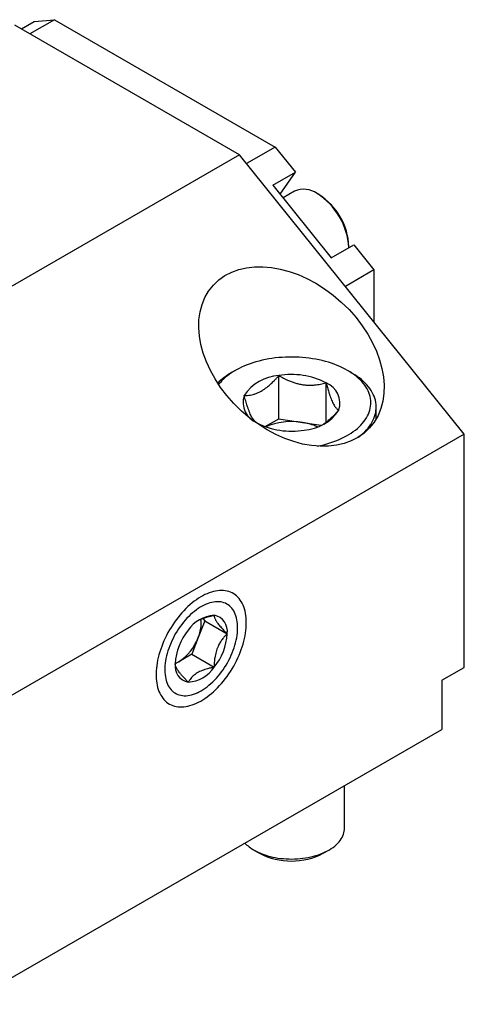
# Model space of a CAD drawing. Header units: inches. Extents: x 0.5 to 16.5, y 0.2 to 10.8.
# Tile 12 of 14: x 13.2 to 14.1, y 7.4 to 9.3. Entities that reach past the tile are written whole.
import ezdxf

# ---------------------------------------------------------------- set-up
doc = ezdxf.new("R2010")
doc.units = ezdxf.units.IN
doc.header["$MEASUREMENT"] = 0
doc.linetypes.add('SLD-Solid', pattern=[0])

msp = doc.modelspace()

# ---------------------------------------------------------------- linework, layer by layer
at = {"color": 7, "linetype": 'SLD-Solid', "lineweight": 25}
for p, q in [((13.243313, 9.255701), (13.26693, 9.269334)), ((13.304607, 9.272703), (13.259233, 9.24651)), ((13.26693, 9.269334), (13.304607, 9.272703)), ((13.304607, 9.272703), (13.715001, 9.035788)), ((13.648998, 9.021503), (13.231415, 9.262569)), ((13.715001, 9.035788), (13.662076, 9.005235)), ((13.715001, 9.035788), (13.752678, 8.988918)), ((13.648998, 9.021503), (12.429239, 8.317351)), ((14.066581, 8.502034), (13.648998, 9.021503)), ((13.71092, 8.964811), (13.752678, 8.988918)), ((13.724159, 8.948341), (13.752678, 8.988918)), ((13.71092, 8.964811), (13.81931, 8.829975)), ((13.751137, 8.953569), (13.72984, 8.941274)), ((13.796453, 8.947412), (13.792974, 8.949421)), ((13.81931, 8.829975), (13.861068, 8.854082)), ((13.852121, 8.848917), (13.852121, 8.850981)), ((13.861068, 8.854082), (13.898713, 8.807252)), ((13.898713, 8.807252), (13.845788, 8.776699)), ((13.898713, 8.807252), (13.898713, 8.710861)), ((13.640908, 8.620299), (13.633947, 8.616279)), ((13.721788, 8.530373), (13.721788, 8.610741)), ((13.856694, 8.616279), (13.849733, 8.620299)), ((13.809612, 8.523775), (13.809612, 8.597157)), ((13.902801, 8.530107), (13.902801, 8.552005)), ((13.696488, 8.515767), (13.721788, 8.530373)), ((13.721788, 8.530373), (13.7657, 8.523581)), ((13.7657, 8.523581), (13.800285, 8.518231)), ((14.066581, 8.502034), (12.846822, 7.797882)), ((14.066581, 8.068046), (14.066581, 8.502034)), ((13.584051, 8.154681), (13.571997, 8.123612)), ((13.580871, 8.159207), (13.584051, 8.154681)), ((13.584051, 8.154681), (13.62581, 8.130575)), ((13.645275, 8.141812), (13.645275, 8.151153)), ((13.571997, 8.123612), (13.559942, 8.092543)), ((13.535833, 8.078625), (13.529374, 8.074896)), ((13.559942, 8.092543), (13.535833, 8.078625)), ((13.559942, 8.092543), (13.601701, 8.068436)), ((14.024823, 8.04394), (14.066581, 8.068046)), ((14.024823, 8.04394), (14.024823, 7.95265)), ((13.569513, 8.019916), (13.577602, 8.024587)), ((13.13913, 7.44135), (14.024823, 7.95265)), ((13.843746, 7.768416), (13.843746, 7.848116)), ((13.675712, 7.728244), (13.686153, 7.722215)), ((13.804488, 7.722215), (13.814929, 7.728244))]:
    msp.add_line(p, q, dxfattribs=at)
at = {"color": 7, "linetype": 'SLD-Solid', "lineweight": 25, "flags": 128}
for points in [[(13.243126, 9.255808), (13.243379, 9.255851), (13.243648, 9.255894)], [(13.793535, 8.479486), (13.793654, 8.479509), (13.799611, 8.480784), (13.805467, 8.482206), (13.811212, 8.483772), (13.816835, 8.485479), (13.822326, 8.487324), (13.827674, 8.489304), (13.832869, 8.491415), (13.837902, 8.493653), (13.842764, 8.496014), (13.847446, 8.498493), (13.851938, 8.501086), (13.856233, 8.503789), (13.860323, 8.506596), (13.864199, 8.509501), (13.867856, 8.512501), (13.871285, 8.515588), (13.874482, 8.518758), (13.877439, 8.522004), (13.880151, 8.52532), (13.882614, 8.528701), (13.884823, 8.53214), (13.886773, 8.535631), (13.888461, 8.539166), (13.889884, 8.542741), (13.89104, 8.546347), (13.891926, 8.549979), (13.89254, 8.553629), (13.892881, 8.557292), (13.89295, 8.560959), (13.892745, 8.564625), (13.892267, 8.568282), (13.891517, 8.571924), (13.890496, 8.575544), (13.889206, 8.579135), (13.88765, 8.582691), (13.88583, 8.586205), (13.88375, 8.589671), (13.881414, 8.593081), (13.878826, 8.596431), (13.87599, 8.599713), (13.872913, 8.602921), (13.869599, 8.606051), (13.866055, 8.609095), (13.862288, 8.612048), (13.858304, 8.614905), (13.854111, 8.61766), (13.849716, 8.620309), (13.845128, 8.622846), (13.840355, 8.625266), (13.835407, 8.627566), (13.830291, 8.629741), (13.825018, 8.631787), (13.819597, 8.6337), (13.814039, 8.635476), (13.808354, 8.637113), (13.802552, 8.638607), (13.796644, 8.639956), (13.790641, 8.641157), (13.784554, 8.642207), (13.778394, 8.643106), (13.772173, 8.64385), (13.765903, 8.644439), (13.759594, 8.644872), (13.753259, 8.645148), (13.746909, 8.645267), (13.740556, 8.645227), (13.734212, 8.64503), (13.727889, 8.644675), (13.721598, 8.644164), (13.71535, 8.643497), (13.709159, 8.642675), (13.703034, 8.641701), (13.696987, 8.640575), (13.69103, 8.6393), (13.685174, 8.637878), (13.679429, 8.636312), (13.673806, 8.634605), (13.668315, 8.63276), (13.662967, 8.63078), (13.657772, 8.628669), (13.652739, 8.626432), (13.647877, 8.624071), (13.643195, 8.621591), (13.638703, 8.618998), (13.634408, 8.616295), (13.630318, 8.613489), (13.626442, 8.610583), (13.622785, 8.607584), (13.619356, 8.604496), (13.616159, 8.601327), (13.613202, 8.598081), (13.61049, 8.594764), (13.610029, 8.594162)], [(13.869116, 8.495814), (13.870672, 8.496975), (13.874529, 8.500033), (13.878162, 8.503181), (13.881566, 8.506413), (13.884733, 8.509724), (13.887659, 8.513109), (13.890339, 8.516561), (13.892767, 8.520074), (13.894941, 8.523642), (13.896855, 8.52726), (13.898507, 8.53092), (13.899894, 8.534617), (13.901013, 8.538344), (13.901862, 8.542095), (13.902441, 8.545863), (13.902748, 8.549641), (13.902782, 8.553424), (13.902543, 8.557204), (13.902032, 8.560975), (13.90125, 8.564731), (13.900199, 8.568464), (13.898878, 8.572169), (13.897293, 8.575839), (13.895444, 8.579468), (13.893335, 8.58305), (13.89097, 8.586577), (13.888352, 8.590045), (13.885487, 8.593447), (13.88238, 8.596777), (13.879035, 8.60003), (13.875459, 8.603199), (13.871657, 8.60628), (13.867637, 8.609267), (13.863405, 8.612155), (13.858968, 8.614938), (13.856694, 8.616279)], [(13.661456, 8.151153), (13.66136, 8.15574), (13.66107, 8.160206), (13.660589, 8.164539), (13.659917, 8.168731), (13.659056, 8.17277), (13.658007, 8.176649), (13.656773, 8.180357), (13.655358, 8.183887), (13.653763, 8.18723), (13.651993, 8.190379), (13.650052, 8.193326), (13.647944, 8.196065), (13.645675, 8.19859), (13.643249, 8.200893), (13.640672, 8.202972), (13.63795, 8.204819), (13.635089, 8.206432), (13.632095, 8.207806), (13.628977, 8.208939), (13.62574, 8.209827), (13.622392, 8.210469), (13.618942, 8.210864), (13.615396, 8.211009), (13.611763, 8.210906), (13.608052, 8.210553), (13.604271, 8.209953), (13.600428, 8.209106), (13.596533, 8.208015), (13.592594, 8.206681), (13.588621, 8.205109), (13.584622, 8.203301), (13.580608, 8.201261), (13.576586, 8.198995), (13.572566, 8.196508), (13.568559, 8.193805), (13.564571, 8.190892), (13.560614, 8.187777), (13.556696, 8.184466), (13.552826, 8.180967), (13.549013, 8.177288), (13.545266, 8.173438), (13.541593, 8.169425), (13.538003, 8.165259), (13.534503, 8.160949), (13.531103, 8.156505), (13.52781, 8.151938), (13.524632, 8.147257), (13.521575, 8.142474), (13.518647, 8.137599), (13.515854, 8.132644), (13.513204, 8.127621), (13.510702, 8.12254), (13.508353, 8.117414), (13.506164, 8.112254), (13.504139, 8.107072), (13.502283, 8.10188), (13.5006, 8.09669), (13.499095, 8.091514), (13.49777, 8.086364), (13.496628, 8.081252), (13.495673, 8.076189), (13.494906, 8.071187), (13.494329, 8.066257), (13.493944, 8.061412), (13.493751, 8.056661), (13.493751, 8.052017), (13.493944, 8.047489), (13.494329, 8.043088), (13.494906, 8.038825), (13.495673, 8.034708), (13.496628, 8.030748), (13.49777, 8.026953), (13.499095, 8.023333), (13.5006, 8.019896), (13.502283, 8.016649), (13.504139, 8.0136), (13.506164, 8.010756), (13.508353, 8.008123), (13.510702, 8.005709), (13.513204, 8.003517), (13.515854, 8.001554), (13.518647, 7.999823), (13.521575, 7.998329), (13.524632, 7.997075), (13.52781, 7.996064), (13.531103, 7.995299), (13.534503, 7.994781), (13.538003, 7.994511), (13.541593, 7.99449), (13.545266, 7.994717), (13.549013, 7.995194), (13.552826, 7.995917), (13.556696, 7.996887), (13.560614, 7.9981), (13.564571, 7.999553), (13.568559, 8.001244), (13.572566, 8.003168), (13.576586, 8.005322), (13.580608, 8.007699), (13.584622, 8.010295), (13.588621, 8.013104), (13.592594, 8.016119), (13.596533, 8.019333), (13.600428, 8.022738), (13.604271, 8.026328), (13.608052, 8.030094), (13.611763, 8.034027), (13.615396, 8.038117), (13.618942, 8.042357), (13.622392, 8.046735), (13.62574, 8.051242), (13.628977, 8.055867), (13.632095, 8.060601), (13.635089, 8.065431), (13.63795, 8.070347), (13.640672, 8.075337), (13.643249, 8.080391), (13.645675, 8.085496), (13.647944, 8.090641), (13.650052, 8.095813), (13.651993, 8.101001), (13.653763, 8.106194), (13.655358, 8.111378), (13.656773, 8.116543), (13.658007, 8.121675), (13.659056, 8.126765), (13.659917, 8.131799), (13.660589, 8.136766), (13.66107, 8.141655), (13.66136, 8.146454), (13.661456, 8.151153)], [(13.577591, 8.024581), (13.581224, 8.026791), (13.584847, 8.02922), (13.588449, 8.031861), (13.592019, 8.034706), (13.595548, 8.037747), (13.599025, 8.040976), (13.60244, 8.044383), (13.605783, 8.047958), (13.609045, 8.051691), (13.612217, 8.055572), (13.615289, 8.059588), (13.618252, 8.063729), (13.621097, 8.067982), (13.623818, 8.072335), (13.626405, 8.076776), (13.628851, 8.081292), (13.63115, 8.08587), (13.633294, 8.090496), (13.635277, 8.095158), (13.637094, 8.099842), (13.63874, 8.104533), (13.640209, 8.10922), (13.641498, 8.113888), (13.642602, 8.118524), (13.643519, 8.123114), (13.644246, 8.127646), (13.644781, 8.132106), (13.645122, 8.136481), (13.645269, 8.140759), (13.64522, 8.144927), (13.644976, 8.148974), (13.644538, 8.152887), (13.643907, 8.156656), (13.643085, 8.160269), (13.642073, 8.163716), (13.640876, 8.166988), (13.639497, 8.170074), (13.637939, 8.172966), (13.636207, 8.175656), (13.634306, 8.178135), (13.632241, 8.180397), (13.630019, 8.182436), (13.627646, 8.184244), (13.625128, 8.185817), (13.622474, 8.187151), (13.61969, 8.188242), (13.616784, 8.189085), (13.613766, 8.18968), (13.610643, 8.190025), (13.607425, 8.190117), (13.604121, 8.189958), (13.60074, 8.189547), (13.597293, 8.188886), (13.593789, 8.187977), (13.590238, 8.186821), (13.586651, 8.185424), (13.583038, 8.183788), (13.579409, 8.181918), (13.575774, 8.17982), (13.572145, 8.1775), (13.568532, 8.174964), (13.564945, 8.17222), (13.561394, 8.169275), (13.55789, 8.166139), (13.554442, 8.16282), (13.551062, 8.159328), (13.547758, 8.155672), (13.54454, 8.151864), (13.541417, 8.147914), (13.538399, 8.143834), (13.535493, 8.139636), (13.532709, 8.135331), (13.530055, 8.130932), (13.527537, 8.126452), (13.525164, 8.121904), (13.522942, 8.1173), (13.520877, 8.112654), (13.518976, 8.10798), (13.517244, 8.103291), (13.515686, 8.0986), (13.514307, 8.093921), (13.513109, 8.089267), (13.512098, 8.084652), (13.511276, 8.08009), (13.510645, 8.075592), (13.510207, 8.071173), (13.509963, 8.066845), (13.509914, 8.062621), (13.510061, 8.058512), (13.510402, 8.05453), (13.510936, 8.050688), (13.511663, 8.046996), (13.51258, 8.043464), (13.513685, 8.040103), (13.514974, 8.036923), (13.516443, 8.033933), (13.518089, 8.031141), (13.519906, 8.028556), (13.521889, 8.026184), (13.524033, 8.024033), (13.526332, 8.022109), (13.528778, 8.020418), (13.531365, 8.018964), (13.534086, 8.017751), (13.536931, 8.016783), (13.539894, 8.016064), (13.542966, 8.015594), (13.546137, 8.015375), (13.5494, 8.015409), (13.552743, 8.015694), (13.556158, 8.01623), (13.559635, 8.017016), (13.563164, 8.018048), (13.566734, 8.019325), (13.570336, 8.020843), (13.573958, 8.022596), (13.577591, 8.024581)], [(13.675723, 7.728238), (13.679493, 7.726174), (13.683447, 7.724227), (13.687573, 7.722403), (13.69186, 7.720708), (13.696296, 7.719146), (13.700868, 7.717721), (13.705564, 7.716437), (13.710372, 7.715298), (13.715276, 7.714308), (13.720265, 7.713468), (13.725323, 7.712781), (13.730437, 7.712249), (13.735592, 7.711874), (13.740775, 7.711656), (13.74597, 7.711597), (13.751164, 7.711696), (13.756341, 7.711953), (13.761487, 7.712368), (13.766588, 7.712938), (13.77163, 7.713663), (13.776599, 7.714541), (13.781481, 7.715569), (13.786262, 7.716745), (13.790928, 7.718064), (13.795468, 7.719524), (13.799868, 7.72112), (13.804115, 7.722847), (13.808199, 7.724702), (13.812108, 7.726679), (13.81583, 7.728772), (13.819356, 7.730975), (13.822676, 7.733283), (13.82578, 7.735689), (13.828659, 7.738186), (13.831307, 7.740767), (13.833715, 7.743425), (13.835876, 7.746153), (13.837785, 7.748943), (13.839437, 7.751787), (13.840826, 7.754678), (13.841948, 7.757607), (13.842802, 7.760566), (13.843384, 7.763546), (13.843692, 7.766541), (13.843746, 7.768416)]]:
    msp.add_lwpolyline(points, dxfattribs=at)
at = {"color": 7, "linetype": 'SLD-Solid', "lineweight": 25}
for centre, radius, start, end in [((13.768463, 8.915274), 0.042032, 54.344658, 114.344883), ((13.723398, 8.840849), 0.128952, 3.581257, 57.352252), ((13.731504, 8.845633), 0.120736, 2.538504, 57.461496), ((13.691944, 8.513224), 0.118253, 119.36986, 135.030114), ((13.726184, 8.528887), 0.081972, 93.07357, 146.921054), ((13.745389, 8.47264), 0.140104, 62.71631, 99.697612), ((13.79499, 8.559559), 0.04034, 341.047452, 68.749471), ((13.695651, 8.560525), 0.04034, 161.047452, 248.749471), ((13.764457, 8.591197), 0.081972, 273.07357, 326.921054), ((13.745252, 8.647445), 0.140104, 242.71631, 279.697612), ((13.745294, 8.400066), 0.125189, 80.61906, 112.681618), ((13.749615, 8.414817), 0.109946, 66.406558, 81.587765), ((13.605424, 8.102747), 0.062242, 93.429538, 146.565085), ((13.507471, 8.150798), 0.070019, 337.152956, 5.643147), ((13.596212, 8.135396), 0.029988, 350.748121, 79.453222), ((13.633928, 8.070084), 0.104666, 140.227928, 177.360713), ((13.486592, 8.155237), 0.091072, 302.730071, 339.680786), ((13.521255, 8.135394), 0.104666, 320.227928, 357.360713), ((13.511367, 8.120618), 0.048601, 291.749061, 300.225834), ((13.558971, 8.070082), 0.029988, 170.748121, 259.453222), ((13.549759, 8.102731), 0.062242, 273.429538, 326.565085), ((13.711484, 7.791955), 0.073066, 223.844575, 240.697243), ((13.74532, 7.836287), 0.128504, 242.590143, 297.415232)]:
    msp.add_arc(centre, radius, start, end, dxfattribs=at)
msp.add_ellipse((13.745321, 8.64614), major_axis=(0.145191, -0.132788), ratio=0.69787476, dxfattribs=at)
for points, knots in [([(13.657497, 8.573627), (13.659346, 8.573666), (13.663049, 8.573744), (13.668587, 8.574444), (13.674057, 8.575624), (13.679479, 8.577333), (13.685062, 8.579701), (13.690761, 8.582783), (13.69649, 8.586564), (13.702224, 8.591017), (13.707923, 8.596071), (13.713086, 8.601178), (13.717708, 8.606095), (13.720427, 8.609191), (13.721788, 8.610741)], [0, 0, 0, 0, 0.09161641, 0.18357663, 0.26528558, 0.34748814, 0.43159317, 0.5165187, 0.60171116, 0.68775, 0.77605333, 0.86495203, 0.93240708, 1, 1, 1, 1]), ([(13.721788, 8.610741), (13.72477, 8.609074), (13.730733, 8.60574), (13.739087, 8.601843), (13.746662, 8.598859), (13.753375, 8.596671), (13.760247, 8.59492), (13.767232, 8.59369), (13.774351, 8.592985), (13.781474, 8.592844), (13.788025, 8.593197), (13.793931, 8.593881), (13.801033, 8.595029), (13.806174, 8.596304), (13.809612, 8.597157)], [0, 0, 0, 0, 0.10806647, 0.216083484, 0.290659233, 0.365326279, 0.439849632, 0.51666262, 0.593477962, 0.672836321, 0.752214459, 0.813884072, 0.875560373, 1, 1, 1, 1]), ([(13.809612, 8.597157), (13.810411, 8.594229), (13.812008, 8.588375), (13.814247, 8.580947), (13.816276, 8.574763), (13.818075, 8.569737), (13.819917, 8.565083), (13.821788, 8.5609), (13.823696, 8.557187), (13.825604, 8.554036), (13.82736, 8.551621), (13.828942, 8.549809), (13.830845, 8.547955), (13.832223, 8.547057), (13.833144, 8.546457)], [0, 0, 0, 0, 0.10806647, 0.21608348, 0.29065923, 0.36532628, 0.43984963, 0.51666262, 0.59347796, 0.67283632, 0.75221446, 0.81388407, 0.87556037, 1, 1, 1, 1]), ([(13.681029, 8.522928), (13.68023, 8.523443), (13.678633, 8.524473), (13.676394, 8.526691), (13.674365, 8.529252), (13.672566, 8.531978), (13.670724, 8.535257), (13.668853, 8.539139), (13.666945, 8.543646), (13.665037, 8.548719), (13.663281, 8.553867), (13.661699, 8.558874), (13.659796, 8.56522), (13.658418, 8.570258), (13.657497, 8.573627)], [0, 0, 0, 0, 0.10806647, 0.21608348, 0.29065923, 0.36532628, 0.43984963, 0.51666262, 0.59347796, 0.67283632, 0.75221446, 0.81388407, 0.87556037, 1, 1, 1, 1]), ([(13.833144, 8.546457), (13.831784, 8.544909), (13.829065, 8.541812), (13.824482, 8.536936), (13.819376, 8.531886), (13.813712, 8.526892), (13.808835, 8.522993), (13.805843, 8.521063), (13.804801, 8.520391)], [0, 0, 0, 0, 0.15235446, 0.30469426, 0.50102721, 0.69809168, 0.89482582, 1, 1, 1, 1]), ([(13.574886, 8.156662), (13.576288, 8.157315), (13.579256, 8.158697), (13.584199, 8.160485), (13.589682, 8.162153), (13.595524, 8.16363), (13.599639, 8.164461), (13.601701, 8.164878)], [0, 0, 0, 0, 0.17685278, 0.37429116, 0.57179171, 0.78543787, 1, 1, 1, 1]), ([(13.601701, 8.164878), (13.601736, 8.164165), (13.601806, 8.162741), (13.602407, 8.160455), (13.60331, 8.158175), (13.604407, 8.155984), (13.605846, 8.153558), (13.607666, 8.150886), (13.609878, 8.147957), (13.612457, 8.144814), (13.615897, 8.140884), (13.620303, 8.136141), (13.623968, 8.132436), (13.62581, 8.130575)], [0, 0, 0, 0, 0.10807024, 0.21609103, 0.29066933, 0.36533894, 0.43986485, 0.51668114, 0.59349978, 0.67286157, 0.75224313, 0.8755541, 1, 1, 1, 1]), ([(13.62581, 8.130575), (13.624212, 8.128922), (13.621009, 8.125607), (13.616523, 8.120055), (13.612387, 8.113932), (13.609182, 8.107885), (13.606826, 8.102188), (13.605133, 8.097007), (13.603797, 8.091601), (13.602888, 8.086455), (13.602123, 8.080206), (13.60175, 8.074324), (13.601713, 8.069912), (13.601701, 8.068436)], [0, 0, 0, 0, 0.10775047, 0.216097, 0.32720425, 0.43981092, 0.51630505, 0.59345252, 0.67253446, 0.75220184, 0.81379398, 0.93771015, 1, 1, 1, 1]), ([(13.553482, 8.0406), (13.551885, 8.042212), (13.548682, 8.045446), (13.544196, 8.050218), (13.540059, 8.054887), (13.536854, 8.058853), (13.534498, 8.062105), (13.532806, 8.064732), (13.531469, 8.06716), (13.53031, 8.069774), (13.529513, 8.072436), (13.52942, 8.074078), (13.529373, 8.074903)], [0, 0, 0, 0, 0.10775412, 0.21610432, 0.32721533, 0.43982581, 0.51632253, 0.59347261, 0.67255723, 0.7522273, 0.87554614, 1, 1, 1, 1]), ([(13.601701, 8.068436), (13.599643, 8.06802), (13.595527, 8.067189), (13.58972, 8.065721), (13.584288, 8.06407), (13.579276, 8.062228), (13.574564, 8.060142), (13.570164, 8.057768), (13.566182, 8.05509), (13.562618, 8.052151), (13.559515, 8.049041), (13.55633, 8.045214), (13.554559, 8.042345), (13.553482, 8.0406)], [0, 0, 0, 0, 0.0918137, 0.18360307, 0.2667443, 0.35020097, 0.43354662, 0.51653586, 0.60336739, 0.69057725, 0.77793355, 0.86496557, 1, 1, 1, 1])]:
    msp.add_open_spline(points, degree=3, knots=knots, dxfattribs=at)

doc.saveas('drawing.dxf')
